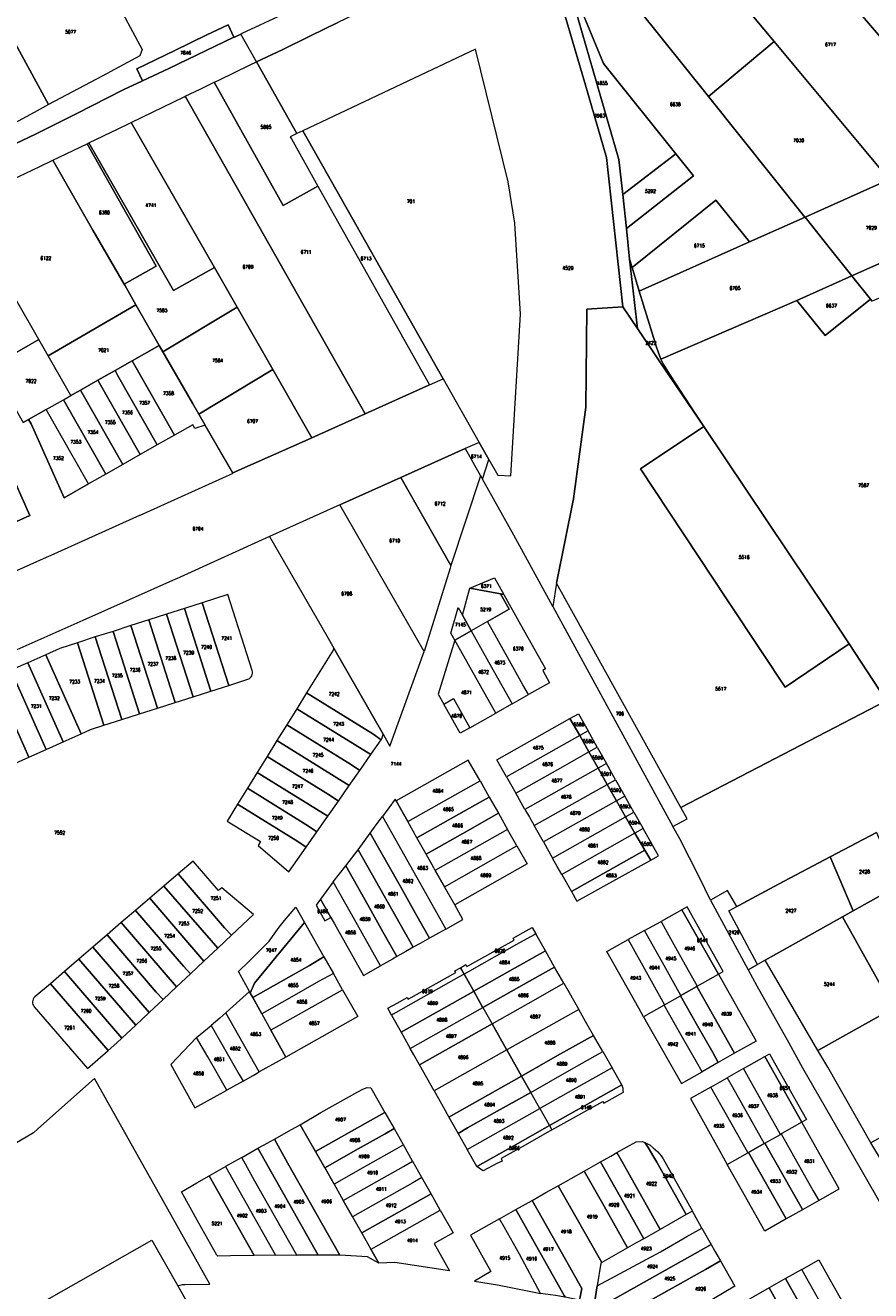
# Model space of a CAD drawing. Header units: metres. Extents: x 3 to 114181, y 112716 to 476231.
# Tile 23 of 90: x 112008 to 112252, y 475573 to 475938. Entities that reach past the tile are written whole.
import ezdxf
from ezdxf.enums import TextEntityAlignment as Align

# ---------------------------------------------------------------- set-up
doc = ezdxf.new("R2010")
doc.units = ezdxf.units.M
doc.header["$MEASUREMENT"] = 0
doc.layers.add('Kadasterperceelnummers', color=14, linetype='Continuous', lineweight=0)
doc.layers.add('Kadasterpercelen', color=14, linetype='Continuous', lineweight=13)
doc.styles.add('Style-STANDARD', font='STANDARD.shx')

msp = doc.modelspace()

# ---------------------------------------------------------------- linework, layer by layer
at = {"layer": 'Kadasterpercelen', "linetype": 'Continuous', "flags": 128}
for points in [[(112278.41, 475927.59), (112268.7, 475918.35), (112222.04, 475973.12), (112232.89, 475978.69), (112245.3, 475966.14), (112242.81, 475963.68), (112258.61, 475947.66), (112258.64, 475947.63)], [(112070.39, 475936.09), (112093.6, 475947.04), (112097.43, 475948.85), (112112.93, 475956.25), (112118.82, 475959.06), (112124.78, 475961.9), (112126.87, 475962.96), (112139.77, 475969.48), (112148.82, 475974.05), (112153.37, 475966.12), (112145, 475961.9), (112119.02, 475949.53), (112112.22, 475945.91), (112106.65, 475943.35), (112097.97, 475939.25), (112090.05, 475935.34), (112081.87, 475931.3), (112074.5, 475927.83), (112069.96, 475935.89)], [(112204.89, 475917.84), (112232.68, 475883.03), (112232.72, 475882.98), (112216.72, 475875.89), (112207, 475887.92), (112182.82, 475868.54), (112182.1, 475870.9), (112181.22, 475879.75), (112200.55, 475894.97), (112195.47, 475901.32), (112174.56, 475927.41), (112167.89, 475943.61), (112158.01, 475968.35), (112162.75, 475970.63), (112177.96, 475951.57)], [(112222.04, 475973.12), (112268.7, 475918.35), (112279.58, 475905.58), (112280.56, 475904.44), (112274.12, 475901.56), (112257.03, 475893.88), (112223.85, 475933.71), (112200, 475962.34)], [(112153.37, 475966.12), (112158.01, 475968.35), (112167.89, 475943.61), (112174.56, 475927.41), (112195.47, 475901.32), (112180.16, 475889.57), (112179.06, 475899.7), (112166.28, 475943.57), (112166.14, 475943.82)], [(112223.85, 475933.71), (112204.89, 475917.84), (112177.96, 475951.57), (112200, 475962.34)], [(112040.82, 475929.62), (112029.96, 475923.76), (112014.55, 475915.55), (112000.1, 475941.88), (112004.1, 475944.16), (112027.59, 475957.52), (112041.51, 475931.46)], [(112000, 475907.68), (111993.58, 475904.23), (111993.19, 475904.28), (111984.09, 475905.59), (111973.8, 475929.22), (111973.77, 475929.29), (111990.92, 475937.36), (111998.11, 475940.75), (112000.1, 475941.88), (112014.55, 475915.55), (112010.33, 475913.24)], [(112184.36, 475850.84), (112180.13, 475857.1), (112175.49, 475900.24), (112169.41, 475921.15), (112163.01, 475942.68), (112166.14, 475943.82), (112166.28, 475943.57), (112179.06, 475899.7), (112180.16, 475889.57), (112181.22, 475879.75), (112182.1, 475870.9)], [(112039.99, 475925.88), (112041.65, 475922.42), (112049.23, 475925.95), (112068.01, 475934.96), (112066.3, 475938.54), (112060.19, 475935.62), (112050.93, 475931.14)], [(112223.85, 475933.71), (112257.03, 475893.88), (112232.72, 475882.98), (112232.68, 475883.03), (112204.89, 475917.84)], [(112137.66, 475931.49), (112087.82, 475907.92), (112128.35, 475836.36), (112138.75, 475818.01), (112141.55, 475813.07), (112144.12, 475808.51), (112147.85, 475808.32), (112150.68, 475855.01), (112148.99, 475881.26), (112147.1, 475893.22)], [(112062.34, 475921.99), (112062.55, 475922.09), (112063.6, 475922.59), (112072.64, 475926.96), (112074.5, 475927.83), (112086.15, 475907.14), (112084.26, 475906.24), (112084.6, 475905.63), (112092.23, 475892.01), (112082.2, 475886.4), (112062.3, 475921.97)], [(112053.97, 475917.94), (112058.25, 475920.02), (112062.3, 475921.97), (112082.2, 475886.4), (112092.23, 475892.01), (112124.42, 475834.6), (112105.82, 475826.24)], [(112053.68, 475917.8), (112053.97, 475917.94), (112105.82, 475826.24), (112090.48, 475819.35), (112079.19, 475839.07), (112068.89, 475857.06), (112062.35, 475868.48), (112038.36, 475910.38)], [(112034.63, 475908.57), (112037.93, 475910.17), (112038.36, 475910.38), (112062.35, 475868.48), (112050.55, 475861.84), (112026.17, 475904.49)], [(112084.26, 475906.24), (112084.6, 475905.63), (112092.23, 475892.01), (112124.42, 475834.6), (112128.35, 475836.36), (112087.82, 475907.92), (112086.15, 475907.14)], [(112015.77, 475899.48), (112025.62, 475904.23), (112045.6, 475868.9), (112036.33, 475863.65), (112027.34, 475879.32)], [(112062.35, 475868.48), (112068.89, 475857.06), (112047.5, 475844.17), (112046.45, 475846.01), (112039.72, 475857.74), (112036.48, 475863.39), (112036.33, 475863.65), (112045.6, 475868.9), (112025.62, 475904.23), (112026.17, 475904.49), (112050.55, 475861.84)], [(112180.16, 475889.57), (112195.47, 475901.32), (112200.55, 475894.97), (112181.22, 475879.75)], [(112027.34, 475879.32), (112036.33, 475863.65), (112036.48, 475863.39), (112039.72, 475857.74), (112014.37, 475843.04), (112011.7, 475847.69), (111992.31, 475881.47), (111988.15, 475888.26), (111992.96, 475889.64), (111997.41, 475891.17), (112001.88, 475892.87), (112011.98, 475897.65), (112015.77, 475899.48)], [(112271, 475877.11), (112246.24, 475866.07), (112246.2, 475866.12), (112240.05, 475873.79), (112232.72, 475882.98), (112257.03, 475893.88)], [(111988.15, 475888.26), (111977.91, 475885.32), (111973.79, 475884.17), (111999.15, 475840.46), (112011.7, 475847.69), (111992.31, 475881.47)], [(112184.92, 475861.66), (112182.82, 475868.54), (112207, 475887.92), (112216.72, 475875.89)], [(112246.2, 475866.12), (112246.24, 475866.07), (112230.38, 475858.97), (112191.15, 475842.07), (112190.81, 475842.79), (112189.86, 475845.46), (112184.92, 475861.66), (112216.72, 475875.89), (112232.72, 475882.98), (112240.05, 475873.79)], [(112274.51, 475835.83), (112271.53, 475834.55), (112270.08, 475836.36), (112278.65, 475840.07), (112267.62, 475865.48), (112252.11, 475858.76), (112251.59, 475859.4), (112246.55, 475865.68), (112246.24, 475866.07), (112271, 475877.11), (112293.28, 475850.37), (112293.32, 475850.33), (112294.7, 475847.14), (112297.26, 475845.59), (112298.93, 475843.59), (112296.77, 475842.66), (112294.03, 475844.28), (112289.36, 475842.26), (112284.4, 475840.12), (112279.43, 475837.97)], [(112182.1, 475870.9), (112182.82, 475868.54), (112184.92, 475861.66), (112189.86, 475845.46), (112190.81, 475842.79), (112191.15, 475842.07), (112191.9, 475840.47), (112193.81, 475837.37), (112201.01, 475826.35), (112203.52, 475822.6), (112190.83, 475841.31), (112184.36, 475850.84)], [(112246.24, 475866.07), (112246.55, 475865.68), (112251.59, 475859.4), (112238.55, 475848.87), (112230.38, 475858.97)], [(112039.72, 475857.74), (112046.45, 475846.01), (112038.63, 475841.57), (112033.7, 475838.77), (112028.74, 475835.96), (112023.76, 475833.13), (112020.98, 475831.55), (112014.37, 475843.04)], [(112068.89, 475857.06), (112079.19, 475839.07), (112057.83, 475826.2), (112056.01, 475829.34), (112047.5, 475844.17)], [(112184.36, 475850.84), (112190.83, 475841.31), (112203.52, 475822.6), (112185.3, 475810.41), (112210.26, 475772.57), (112220.34, 475757.38), (112226.97, 475747.38), (112245.43, 475759.85), (112255.81, 475743.95), (112256.16, 475743.43), (112196.92, 475712.65), (112161.05, 475777.33), (112165.93, 475801.69), (112169.5, 475828.16), (112169.74, 475856.43), (112180.13, 475857.1)], [(111999.15, 475840.46), (111997.99, 475839.79), (112007.2, 475823.73), (112008.77, 475824.62), (112013.86, 475827.51), (112018.82, 475830.33), (112020.98, 475831.55), (112014.37, 475843.04), (112011.7, 475847.69)], [(112046.45, 475846.01), (112047.5, 475844.17), (112056.01, 475829.34), (112057.83, 475826.2), (112059.69, 475823), (112056.74, 475822.04), (112056.12, 475823.1), (112050.84, 475820.13), (112038.63, 475841.57)], [(112045.87, 475817.29), (112040.93, 475814.49), (112028.74, 475835.96), (112033.7, 475838.77), (112034.43, 475837.46)], [(112045.87, 475817.29), (112034.43, 475837.46), (112033.7, 475838.77), (112038.63, 475841.57), (112050.84, 475820.13)], [(112079.19, 475839.07), (112090.48, 475819.35), (112090.29, 475819.26), (112067.67, 475809.22), (112059.69, 475823), (112057.83, 475826.2)], [(112040.93, 475814.49), (112035.96, 475811.67), (112023.76, 475833.13), (112028.74, 475835.96)], [(112035.96, 475811.67), (112031, 475808.84), (112018.82, 475830.33), (112020.98, 475831.55), (112023.76, 475833.13)], [(112009.52, 475823.33), (112019.02, 475802.04), (112026.03, 475806.02), (112013.86, 475827.51), (112008.77, 475824.62)], [(112026.03, 475806.02), (112013.86, 475827.51), (112018.82, 475830.33), (112031, 475808.84)], [(112245.43, 475759.85), (112226.97, 475747.38), (112220.34, 475757.38), (112210.26, 475772.57), (112185.3, 475810.41), (112203.52, 475822.6), (112227.92, 475786.11), (112238.72, 475770.11)], [(111999.03, 475819.09), (111995.5, 475817.09), (111993.32, 475815.85), (111992.54, 475815.41), (111994.33, 475812.2), (112002.52, 475793.96), (112009.1, 475796.9), (111999.77, 475817.79)], [(112130.59, 475782.43), (112116.18, 475807.91), (112134.73, 475816.21), (112139.11, 475808.39)], [(112141.55, 475813.07), (112138.75, 475818.01), (112134.73, 475816.21), (112139.11, 475808.39), (112139.68, 475807.37)], [(112098.58, 475800.03), (112116.17, 475807.9), (112116.18, 475807.91), (112130.59, 475782.43), (112130.36, 475781.72), (112122.87, 475757.7)], [(112111.04, 475733.78), (112112.99, 475730.37), (112122.87, 475757.7), (112098.58, 475800.03), (112098.56, 475800.03), (112078.26, 475790.87), (112094.81, 475762.13), (112096.81, 475758.64)], [(112143.13, 475778.95), (112145.82, 475774.13), (112144.92, 475774.3), (112136.08, 475775.9)], [(112194.61, 475707.18), (112198.77, 475709.33), (112196.92, 475712.65), (112161.05, 475777.33), (112159.94, 475770.6)], [(112066.48, 475747.88), (112072, 475749.64), (112072.35, 475749.81), (112072.67, 475750.04), (112072.94, 475750.32), (112073.15, 475750.65), (112073.29, 475751.02), (112073.37, 475751.4), (112073.37, 475751.79), (112073.3, 475752.18), (112066.28, 475774.09), (112058.87, 475771.7)], [(112136.42, 475763.63), (112133.91, 475768.11), (112136.08, 475775.9), (112144.92, 475774.3), (112147.36, 475769.84), (112141.28, 475766.39), (112141.14, 475766.31)], [(112147.36, 475769.84), (112144.92, 475774.3), (112145.82, 475774.13), (112145.97, 475773.88), (112150.69, 475765.42), (112157.88, 475752.63), (112157.06, 475752.14), (112158.98, 475748.64), (112152.98, 475745.22), (112151.36, 475748.05), (112147.03, 475755.81), (112141.14, 475766.31), (112141.28, 475766.39)], [(112061.34, 475746.23), (112053.73, 475770.06), (112048.59, 475768.42), (112056.19, 475744.59)], [(112066.48, 475747.88), (112058.87, 475771.7), (112053.73, 475770.06), (112061.34, 475746.23)], [(112131.71, 475760.95), (112130.6, 475762.93), (112132.37, 475769.25), (112132.67, 475770.32), (112133.91, 475768.11), (112136.42, 475763.63), (112131.87, 475761.04)], [(112033.15, 475763.47), (112040.77, 475739.66), (112045.93, 475741.3), (112038.3, 475765.13)], [(112038.3, 475765.13), (112045.93, 475741.3), (112051.06, 475742.95), (112043.44, 475766.78)], [(112043.44, 475766.78), (112051.06, 475742.95), (112056.19, 475744.59), (112048.59, 475768.42)], [(112136.42, 475763.63), (112142.3, 475753.15), (112148.27, 475742.54), (112152.98, 475745.22), (112151.36, 475748.05), (112147.03, 475755.81), (112141.14, 475766.31)], [(112030.48, 475736.37), (112035.62, 475738.01), (112028.01, 475761.84), (112022.86, 475760.19)], [(112028.01, 475761.84), (112035.62, 475738.01), (112040.77, 475739.66), (112033.15, 475763.47)], [(112131.71, 475760.95), (112131.87, 475761.04), (112136.42, 475763.63), (112142.3, 475753.15), (112148.27, 475742.54), (112146.06, 475741.28), (112143.54, 475739.88)], [(112013.7, 475756.73), (112023.9, 475733.9), (112026.64, 475735.13), (112030.48, 475736.37), (112022.86, 475760.19), (112017.73, 475758.53)], [(112088.93, 475745.71), (112108.07, 475733.86), (112110.46, 475732.16), (112110.62, 475732.4), (112111.04, 475733.78), (112096.81, 475758.64), (112096.57, 475758.05)], [(112143.54, 475739.88), (112131.71, 475760.95), (112126.95, 475745.37), (112128.52, 475742.48), (112131.29, 475744.04), (112135.99, 475735.66)], [(112013.8, 475729.4), (112018.73, 475731.6), (112008.51, 475754.42), (112003.6, 475752.23)], [(112013.7, 475756.73), (112008.51, 475754.42), (112018.73, 475731.6), (112023.9, 475733.9)], [(112008.86, 475727.18), (112013.8, 475729.4), (112003.6, 475752.23), (111998.67, 475750.02)], [(112003.95, 475724.98), (112008.86, 475727.18), (111998.67, 475750.02), (111993.73, 475747.81)], [(112110.46, 475732.16), (112108.07, 475733.86), (112088.93, 475745.71), (112086.1, 475741.12), (112107.45, 475727.88)], [(112133.22, 475734.11), (112131.61, 475736.96), (112128.52, 475742.48), (112131.29, 475744.04), (112135.99, 475735.66)], [(112107.45, 475727.88), (112086.1, 475741.12), (112083.25, 475736.52), (112101.87, 475724.98), (112104.27, 475723.32)], [(112164.89, 475738.28), (112167.36, 475739.67), (112170.14, 475734.74), (112167.72, 475733.37)], [(112101.28, 475718.99), (112104.27, 475723.32), (112101.87, 475724.98), (112083.25, 475736.52), (112080.41, 475731.93)], [(112164.89, 475738.28), (112167.72, 475733.37), (112146.64, 475721.46), (112143.86, 475726.38)], [(112167.72, 475733.37), (112146.64, 475721.46), (112149.3, 475716.77), (112161.4, 475723.62), (112170.37, 475728.67)], [(112170.37, 475728.67), (112172.79, 475730.04), (112170.14, 475734.74), (112167.72, 475733.37)], [(112101.28, 475718.99), (112080.41, 475731.93), (112077.57, 475727.33), (112095.71, 475716.11), (112098.11, 475714.46)], [(112173.02, 475723.97), (112164.06, 475718.91), (112151.95, 475712.08), (112149.3, 475716.77), (112161.4, 475723.62), (112170.37, 475728.67)], [(112173.02, 475723.97), (112170.37, 475728.67), (112172.79, 475730.04), (112175.44, 475725.34)], [(112095.09, 475710.15), (112098.11, 475714.46), (112095.71, 475716.11), (112077.57, 475727.33), (112074.74, 475722.76)], [(112114.75, 475714.52), (112118.11, 475708.56), (112128.69, 475714.55), (112136.39, 475718.89), (112138.98, 475720.36), (112135.59, 475726.31)], [(112175.67, 475719.28), (112178.08, 475720.64), (112175.44, 475725.34), (112173.02, 475723.97)], [(112095.09, 475710.15), (112074.74, 475722.76), (112071.89, 475718.17), (112089.49, 475707.23), (112091.9, 475705.58)], [(112173.02, 475723.97), (112164.06, 475718.91), (112151.95, 475712.08), (112153.23, 475709.81), (112154.61, 475707.38), (112175.67, 475719.28)], [(112088.8, 475701.13), (112091.9, 475705.58), (112089.49, 475707.23), (112071.89, 475718.17), (112069.04, 475713.57), (112086.44, 475702.8)], [(112138.98, 475720.36), (112141.64, 475715.65), (112139.05, 475714.18), (112131.35, 475709.84), (112120.76, 475703.86), (112118.11, 475708.56), (112128.69, 475714.55), (112136.39, 475718.89)], [(112175.67, 475719.28), (112178.32, 475714.58), (112157.27, 475702.68), (112154.61, 475707.38)], [(112178.32, 475714.58), (112175.67, 475719.28), (112178.08, 475720.64), (112180.73, 475715.94)], [(112128.71, 475689.75), (112126.06, 475694.45), (112125.63, 475695.22), (112123.41, 475699.16), (112120.76, 475703.86), (112118.11, 475708.56), (112114.75, 475714.52), (112114.46, 475715.04), (112110.83, 475710.03), (112120.74, 475692.46), (112125.08, 475684.73), (112129.12, 475677.55), (112134.03, 475680.32), (112131.67, 475684.51)], [(112123.41, 475699.16), (112120.76, 475703.86), (112131.35, 475709.84), (112139.05, 475714.18), (112141.64, 475715.65), (112144.3, 475710.96), (112134, 475705.15)], [(112180.97, 475709.89), (112178.32, 475714.58), (112157.27, 475702.68), (112159.91, 475698)], [(112180.97, 475709.89), (112183.37, 475711.25), (112180.73, 475715.94), (112178.32, 475714.58)], [(112069.04, 475713.57), (112066.05, 475708.71), (112075.67, 475702.82), (112074.95, 475701.66), (112083.86, 475694.04), (112088.8, 475701.13), (112086.44, 475702.8)], [(112126.06, 475694.45), (112125.63, 475695.22), (112123.41, 475699.16), (112134, 475705.15), (112144.3, 475710.96), (112146.95, 475706.26), (112126.15, 475694.5)], [(112183.37, 475711.25), (112186.02, 475706.55), (112183.62, 475705.19), (112180.97, 475709.89)], [(112129.12, 475677.55), (112127, 475676.34), (112124.4, 475674.9), (112120.35, 475682.07), (112116.02, 475689.8), (112107.33, 475705.22), (112109.04, 475707.58), (112110.83, 475710.03), (112120.74, 475692.46), (112125.08, 475684.73)], [(112159.91, 475698), (112180.97, 475709.89), (112183.62, 475705.19), (112162.57, 475693.3), (112161.27, 475695.61)], [(112119.71, 475672.27), (112103.84, 475700.44), (112107.33, 475705.22), (112116.02, 475689.8), (112120.35, 475682.07), (112124.4, 475674.9), (112121.73, 475673.41)], [(112126.06, 475694.45), (112128.71, 475689.75), (112147.02, 475700.09), (112149.61, 475701.56), (112146.95, 475706.26), (112126.15, 475694.5)], [(112162.57, 475693.3), (112165.34, 475688.37), (112186.51, 475700.34), (112183.62, 475705.19)], [(112190.45, 475698.68), (112186.02, 475706.55), (112183.62, 475705.19), (112186.51, 475700.34), (112188.21, 475697.44)], [(112253.31, 475705.4), (112259.89, 475690.2), (112246.62, 475682.76), (112239.96, 475698.37)], [(112100.27, 475695.81), (112103.84, 475700.44), (112119.71, 475672.27), (112117.61, 475671.08), (112115.02, 475669.61), (112110.97, 475676.78), (112106.63, 475684.51)], [(112131.67, 475684.51), (112128.71, 475689.75), (112147.02, 475700.09), (112149.61, 475701.56), (112152.57, 475696.32)], [(112166.88, 475685.63), (112176.44, 475690.92), (112188.21, 475697.44), (112186.51, 475700.34), (112165.34, 475688.37)], [(112051.88, 475693.47), (112065.29, 475677.89), (112067.3, 475675.74), (112073.66, 475681.72), (112064.55, 475689.47), (112063.53, 475688.63), (112056.19, 475697.18)], [(112100.27, 475695.81), (112106.63, 475684.51), (112110.97, 475676.78), (112115.02, 475669.61), (112113.7, 475668.86), (112110.29, 475666.95), (112101.9, 475681.84), (112096.65, 475691.13)], [(112246.62, 475682.76), (112243.54, 475681.03), (112221.24, 475668.53), (112219.03, 475667.29), (112210.73, 475682.79), (112213.03, 475684.03), (112213.66, 475684.37), (112225.04, 475690.51), (112239.96, 475698.37)], [(112063.36, 475672.04), (112067.3, 475675.74), (112065.29, 475677.89), (112051.88, 475693.47), (112047.79, 475689.95), (112061.38, 475674.2)], [(112290.32, 475650.43), (112267.68, 475638.22), (112258.28, 475654.66), (112243.54, 475681.03), (112246.62, 475682.76), (112259.89, 475690.2), (112265.98, 475693.61)], [(112059.32, 475668.23), (112063.36, 475672.04), (112061.38, 475674.2), (112047.79, 475689.95), (112043.7, 475686.43)], [(112092.98, 475686.2), (112095.96, 475680.91), (112096.99, 475679.07), (112105.35, 475664.17), (112110.29, 475666.95), (112101.9, 475681.84), (112096.65, 475691.13)], [(112216.28, 475665.74), (112219.03, 475667.29), (112210.73, 475682.79), (112213.03, 475684.03), (112210.37, 475688.68), (112205.5, 475685.89)], [(112059.32, 475668.23), (112043.7, 475686.43), (112039.61, 475682.91), (112053.47, 475666.78), (112055.46, 475664.62)], [(112092.98, 475686.2), (112091.67, 475684.44), (112094.2, 475679.92), (112095.96, 475680.91)], [(112055.46, 475664.62), (112053.47, 475666.78), (112039.61, 475682.91), (112035.51, 475679.38), (112051.45, 475660.84)], [(112080.17, 475669.54), (112073.89, 475661.89), (112072.72, 475659.05), (112072.44, 475659.55), (112069.28, 475665.29), (112072.26, 475668.16), (112075.21, 475671.07), (112078.12, 475674.01), (112079.58, 475676.05), (112081.08, 475678.06), (112082.62, 475680.03), (112084.21, 475681.97), (112085.84, 475683.87), (112088.32, 475679.46)], [(112197.19, 475683.11), (112191.24, 475679.72), (112192.51, 475677.37), (112196.81, 475669.64), (112201.63, 475661.01), (112207.74, 475664.48)], [(112197.19, 475683.11), (112207.74, 475664.48), (112209.15, 475665.27), (112198.7, 475683.97)], [(112243.54, 475681.03), (112258.28, 475654.66), (112236.45, 475642.51), (112221.24, 475668.53)], [(112047.6, 475657.23), (112051.45, 475660.84), (112035.51, 475679.38), (112031.4, 475675.86), (112045.59, 475659.36)], [(112080.17, 475669.54), (112088.32, 475679.46), (112093.9, 475669.52), (112089.76, 475667.04), (112073.41, 475657.8), (112072.72, 475659.05), (112073.89, 475661.89)], [(112133.33, 475666.39), (112134.89, 475667.26), (112135.18, 475666.74), (112148.79, 475674.36), (112148.5, 475674.88), (112151.42, 475676.52), (112154.06, 475677.99), (112155.08, 475676.18), (112154.56, 475675.89), (112149.53, 475673.05), (112135.95, 475665.39), (112134.39, 475664.51), (112133.62, 475665.87)], [(112186.46, 475677.11), (112191.24, 475679.72), (112192.51, 475677.37), (112196.81, 475669.64), (112201.63, 475661.01), (112201.52, 475660.95), (112196.91, 475658.33), (112192.08, 475667)], [(112043.57, 475653.45), (112047.6, 475657.23), (112045.59, 475659.36), (112031.4, 475675.86), (112027.33, 475672.35)], [(112134.39, 475664.51), (112137.16, 475659.58), (112147.53, 475665.45), (112157.85, 475671.27), (112155.08, 475676.18), (112154.56, 475675.89), (112149.53, 475673.05), (112135.95, 475665.39)], [(112186.15, 475652.23), (112184.74, 475654.74), (112175.57, 475671.03), (112181.75, 475674.48), (112187.37, 475664.37), (112192.22, 475655.67), (112192.12, 475655.61)], [(112181.75, 475674.48), (112187.37, 475664.37), (112192.22, 475655.67), (112196.81, 475658.27), (112196.91, 475658.33), (112192.08, 475667), (112186.46, 475677.11)], [(112039.73, 475649.84), (112043.57, 475653.45), (112027.33, 475672.35), (112023.23, 475668.82), (112037.76, 475651.97)], [(112137.16, 475659.58), (112139.73, 475655.03), (112139.81, 475654.88), (112150.19, 475660.74), (112157.87, 475665.09), (112160.5, 475666.57), (112157.85, 475671.27), (112147.53, 475665.45)], [(112023.23, 475668.82), (112019.14, 475665.3), (112035.69, 475646.04), (112039.73, 475649.84), (112037.76, 475651.97)], [(112093.9, 475669.52), (112096.67, 475664.73), (112092.41, 475662.35), (112084.71, 475657.98), (112076.02, 475653.07), (112073.44, 475657.75), (112073.41, 475657.8), (112089.76, 475667.04)], [(112139.81, 475654.88), (112142.46, 475650.18), (112152.83, 475656.05), (112163.15, 475661.87), (112160.5, 475666.57), (112157.87, 475665.09), (112150.19, 475660.74)], [(112015.05, 475661.77), (112031.67, 475642.46), (112034.23, 475644.68), (112035.69, 475646.04), (112019.14, 475665.3)], [(112096.67, 475664.73), (112092.41, 475662.35), (112084.71, 475657.98), (112076.02, 475653.07), (112078.63, 475648.35), (112078.75, 475648.42), (112099.29, 475660.04)], [(112134.39, 475664.51), (112132.8, 475663.61), (112119.04, 475655.86), (112113.97, 475653.01), (112113.45, 475652.71), (112112.35, 475654.66), (112115.07, 475656.18), (112117.95, 475657.79), (112118.24, 475657.26), (112132.03, 475664.98), (112131.74, 475665.5), (112133.33, 475666.39), (112133.62, 475665.87)], [(112113.45, 475652.71), (112116.21, 475647.79), (112137.07, 475659.53), (112137.16, 475659.58), (112134.39, 475664.51), (112132.8, 475663.61), (112119.04, 475655.86), (112113.97, 475653.01)], [(112201.63, 475661.01), (112207.74, 475664.48), (112218.63, 475645.22), (112212.4, 475641.68), (112206.44, 475652.25), (112201.52, 475660.95)], [(112010.57, 475657.93), (112010.3, 475657.65), (112010.1, 475657.32), (112009.96, 475656.95), (112009.89, 475656.56), (112009.91, 475656.17), (112010, 475655.79), (112010.16, 475655.43), (112010.4, 475655.11), (112025.74, 475637.3), (112031.67, 475642.46), (112015.05, 475661.77)], [(112072.44, 475659.55), (112072.72, 475659.05), (112073.41, 475657.8), (112073.44, 475657.75), (112076.02, 475653.07), (112078.63, 475648.35), (112082.93, 475640.58), (112075.31, 475636.29), (112065.63, 475653.32), (112066.85, 475654.41)], [(112082.93, 475640.58), (112078.63, 475648.35), (112078.75, 475648.42), (112099.29, 475660.04), (112103.72, 475652.27)], [(112116.21, 475647.79), (112118.86, 475643.06), (112139.81, 475654.88), (112139.73, 475655.03), (112137.16, 475659.58), (112137.07, 475659.53)], [(112163.15, 475661.87), (112167.44, 475654.34), (112160.22, 475650.27), (112154.74, 475647.17), (112146.7, 475642.65), (112146.65, 475642.73), (112142.46, 475650.18), (112152.83, 475656.05)], [(112207.71, 475639.03), (112206.1, 475641.9), (112201.73, 475649.59), (112196.81, 475658.27), (112196.91, 475658.33), (112201.52, 475660.95), (112206.44, 475652.25), (112212.4, 475641.68)], [(112186.15, 475652.23), (112187.79, 475649.32), (112197.06, 475632.98), (112203.02, 475636.36), (112201.4, 475639.24), (112197.03, 475646.93), (112192.12, 475655.61)], [(112203.02, 475636.36), (112201.4, 475639.24), (112197.03, 475646.93), (112192.12, 475655.61), (112192.22, 475655.67), (112196.81, 475658.27), (112201.73, 475649.59), (112206.1, 475641.9), (112207.71, 475639.03)], [(112070.62, 475633.66), (112073.55, 475635.3), (112075.31, 475636.29), (112065.63, 475653.32), (112063.9, 475651.77), (112061.45, 475649.71), (112069.52, 475635.6)], [(112118.86, 475643.06), (112139.81, 475654.88), (112142.46, 475650.18), (112121.5, 475638.36), (112119.91, 475641.19)], [(112150.96, 475635.1), (112161.32, 475640.99), (112171.72, 475646.84), (112169.43, 475650.83), (112167.44, 475654.34), (112160.22, 475650.27), (112154.74, 475647.17), (112146.7, 475642.65)], [(112251.73, 475615.84), (112239.28, 475637.66), (112236.45, 475642.51), (112258.28, 475654.66), (112267.68, 475638.22), (112272.33, 475630.09), (112273.61, 475627.86)], [(112057.24, 475646.26), (112061.45, 475649.71), (112069.52, 475635.6), (112070.62, 475633.66), (112065.9, 475631.03), (112060.42, 475640.63)], [(112121.5, 475638.36), (112142.46, 475650.18), (112146.65, 475642.73), (112146.7, 475642.65), (112133.04, 475634.96), (112125.74, 475630.83)], [(112057.24, 475646.26), (112049.78, 475638.43), (112056.74, 475625.9), (112065.9, 475631.03), (112060.42, 475640.63)], [(112153.6, 475630.4), (112163.97, 475636.29), (112174.4, 475642.15), (112171.72, 475646.84), (112161.32, 475640.99), (112150.96, 475635.1)], [(112129.99, 475623.27), (112150.96, 475635.1), (112146.7, 475642.65), (112133.04, 475634.96), (112125.74, 475630.83), (112127.82, 475627.12)], [(112153.6, 475630.4), (112163.97, 475636.29), (112174.4, 475642.15), (112177.08, 475637.46), (112166.63, 475631.57), (112156.26, 475625.7)], [(112231.79, 475621.76), (112221.14, 475640.76), (112222.43, 475641.48), (112223.91, 475638.88), (112233.14, 475622.52)], [(112159.02, 475620.79), (112179.88, 475632.56), (112177.08, 475637.46), (112166.63, 475631.57), (112156.26, 475625.7)], [(112210.25, 475634.59), (112211.68, 475632.07), (112220.95, 475615.62), (112221.12, 475615.72), (112225.65, 475618.28), (112216.37, 475634.71), (112214.95, 475637.25)], [(112221.14, 475640.76), (112231.79, 475621.76), (112226.03, 475618.5), (112225.82, 475618.38), (112225.65, 475618.28), (112216.37, 475634.71), (112214.95, 475637.25)], [(112129.99, 475623.27), (112132.63, 475618.57), (112135.39, 475620.12), (112143.08, 475624.48), (112153.6, 475630.4), (112150.96, 475635.1)], [(112205.55, 475631.93), (112210.25, 475634.59), (112211.68, 475632.07), (112220.95, 475615.62), (112216.42, 475613.06), (112216.25, 475612.97), (112216.19, 475613.08)], [(112087.08, 475621.06), (112093.02, 475624.56), (112103.76, 475630.57), (112105.18, 475631.32), (112106.42, 475631.79), (112107.49, 475631.71), (112111.55, 475624.62), (112108.91, 475623.12), (112101.2, 475618.77), (112091.53, 475613.28)], [(112132.63, 475618.57), (112135.27, 475613.88), (112156.26, 475625.7), (112153.6, 475630.4), (112143.08, 475624.48), (112135.39, 475620.12)], [(112167.5, 475623.9), (112174.38, 475627.78), (112174.68, 475627.26), (112180.32, 475630.43), (112180.31, 475630.98), (112180.23, 475631.52), (112180.09, 475632.05), (112179.88, 475632.56), (112159.02, 475620.79), (112159.72, 475619.55)], [(112205.55, 475631.93), (112199.65, 475628.59), (112208.13, 475613.47), (112210.3, 475609.6), (112216.25, 475612.97), (112216.19, 475613.08)], [(112111.55, 475624.62), (112114.23, 475619.94), (112111.57, 475618.43), (112103.86, 475614.09), (112094.19, 475608.6), (112091.53, 475613.28), (112101.2, 475618.77), (112108.91, 475623.12)], [(112135.27, 475613.88), (112156.26, 475625.7), (112159.02, 475620.79), (112148.5, 475614.87), (112138.26, 475609.09), (112138.04, 475608.97)], [(112109.79, 475581.11), (112106.52, 475582.92), (112098.56, 475583.39), (112083.48, 475610.1), (112079.65, 475616.9), (112084.64, 475619.68), (112087.08, 475621.06), (112091.53, 475613.28), (112094.19, 475608.6), (112094.27, 475608.47), (112096.87, 475603.88), (112099.54, 475599.17), (112102.2, 475594.49), (112104.86, 475589.79), (112107.52, 475585.1)], [(112114.23, 475619.94), (112116.83, 475615.31), (112116.87, 475615.23), (112114.24, 475613.73), (112106.54, 475609.37), (112096.87, 475603.88), (112094.27, 475608.47), (112094.19, 475608.6), (112103.86, 475614.09), (112111.57, 475618.43)], [(112159.02, 475620.79), (112159.72, 475619.55), (112151.97, 475615.16), (112145.08, 475611.28), (112145.34, 475610.52), (112143.85, 475609.82), (112139.93, 475607.77), (112139.38, 475608.08), (112138.04, 475608.97), (112138.26, 475609.09), (112148.5, 475614.87)], [(112242.55, 475602.55), (112231.79, 475621.76), (112226.03, 475618.5), (112225.82, 475618.38), (112230.77, 475609.65), (112235.11, 475601.94), (112236.67, 475599.2)], [(112074.92, 475614.26), (112076.48, 475615.13), (112079.65, 475616.9), (112083.48, 475610.1), (112098.56, 475583.39), (112092.33, 475583.42)], [(112178.45, 475612.99), (112183.99, 475616.08), (112185.84, 475616.2), (112186.51, 475615.97), (112187.52, 475614.51), (112189.12, 475611.72), (112189.98, 475610.21), (112193.07, 475604.72), (112198.47, 475595.11), (112195.9, 475593.66), (112190.93, 475590.84), (112179.84, 475610.51)], [(112186.51, 475615.97), (112188.07, 475615.15), (112188.95, 475614.39), (112190.26, 475613.19), (112191.2, 475612.12), (112191.77, 475611.19), (112194.85, 475605.72), (112200.22, 475596.12), (112198.47, 475595.11), (112193.07, 475604.72), (112189.98, 475610.21), (112189.12, 475611.72), (112187.52, 475614.51)], [(112227.27, 475593.85), (112227.14, 475594.08), (112216.42, 475613.06), (112220.95, 475615.62), (112221.12, 475615.72), (112231.86, 475596.73), (112231.98, 475596.53)], [(112231.98, 475596.53), (112231.86, 475596.73), (112221.12, 475615.72), (112225.65, 475618.28), (112225.82, 475618.38), (112230.77, 475609.65), (112235.11, 475601.94), (112236.67, 475599.2)], [(112070.23, 475611.61), (112074.92, 475614.26), (112092.33, 475583.42), (112086.14, 475583.45), (112074.07, 475604.79)], [(112119.52, 475610.52), (112119.49, 475610.57), (112116.87, 475615.23), (112114.24, 475613.73), (112106.54, 475609.37), (112096.87, 475603.88), (112099.54, 475599.17), (112109.21, 475604.66), (112116.9, 475609.04)], [(112178.45, 475612.99), (112179.84, 475610.51), (112190.93, 475590.84), (112188.22, 475589.3), (112186.21, 475588.16), (112179.46, 475600.15), (112173.71, 475610.33), (112176.69, 475612)], [(112210.3, 475609.6), (112216.25, 475612.97), (112216.42, 475613.06), (112227.14, 475594.08), (112227.27, 475593.85), (112221.1, 475590.33), (112214.31, 475602.43)], [(112060.85, 475606.3), (112065.53, 475608.95), (112079.96, 475583.39), (112073.8, 475583.3)], [(112065.53, 475608.95), (112079.96, 475583.39), (112084.57, 475583.46), (112086.14, 475583.45), (112074.07, 475604.79), (112070.23, 475611.61), (112068.19, 475610.46)], [(112119.52, 475610.52), (112122.09, 475605.95), (112122.17, 475605.81), (112119.57, 475604.33), (112111.87, 475599.98), (112102.2, 475594.49), (112099.54, 475599.17), (112109.21, 475604.66), (112116.9, 475609.04)], [(112173.71, 475610.33), (112179.46, 475600.15), (112186.21, 475588.16), (112184.24, 475587.03), (112181.55, 475585.5), (112174.78, 475597.52), (112169.03, 475607.69)], [(112060.85, 475606.3), (112073.8, 475583.3), (112067.02, 475583.2), (112063.38, 475583.15), (112063.02, 475583.42), (112057.88, 475592.62), (112052.83, 475601.7), (112057.3, 475604.29)], [(112122.17, 475605.81), (112119.57, 475604.33), (112111.87, 475599.98), (112102.2, 475594.49), (112104.86, 475589.79), (112104.93, 475589.83), (112124.84, 475601.12)], [(112169.03, 475607.69), (112174.78, 475597.52), (112181.55, 475585.5), (112174.07, 475581.24), (112161.51, 475603.45)], [(112127.51, 475596.43), (112124.84, 475601.12), (112104.93, 475589.83), (112104.86, 475589.79), (112107.52, 475585.1), (112107.61, 475585.15)], [(112167.71, 475570.43), (112168.37, 475573.75), (112159.75, 475589), (112153.99, 475599.21), (112157.96, 475601.45), (112161.51, 475603.45), (112174.07, 475581.24), (112173.86, 475581.12), (112172.79, 475574.52), (112171.99, 475569.6), (112171.55, 475569.69)], [(112163.55, 475571.24), (112163.24, 475571.78), (112149.27, 475596.55), (112153.99, 475599.21), (112159.75, 475589), (112168.37, 475573.75), (112167.71, 475570.43)], [(112130.13, 475578.9), (112114.42, 475581.24), (112109.79, 475581.11), (112107.52, 475585.1), (112107.61, 475585.15), (112127.51, 475596.43), (112131.26, 475589.87), (112125.75, 475586.77)], [(112144.57, 475593.89), (112136.24, 475589.19), (112142.11, 475578.72), (112137.34, 475575.93), (112144.06, 475574.8), (112154.55, 475572.73), (112156.39, 475572.36), (112150.33, 475583.68), (112145.99, 475591.39)], [(112149.27, 475596.55), (112163.24, 475571.78), (112163.55, 475571.24), (112160.75, 475571.78), (112156.39, 475572.36), (112150.33, 475583.68), (112145.99, 475591.39), (112144.57, 475593.89)], [(112200.22, 475596.12), (112198.47, 475595.11), (112195.9, 475593.66), (112190.93, 475590.84), (112188.22, 475589.3), (112186.21, 475588.16), (112184.24, 475587.03), (112181.55, 475585.5), (112174.07, 475581.24), (112173.86, 475581.12), (112172.79, 475574.52), (112190.99, 475584.37), (112198.67, 475588.75), (112202.98, 475591.17)], [(112171.99, 475569.6), (112172.79, 475574.52), (112190.99, 475584.37), (112198.67, 475588.75), (112202.98, 475591.17), (112205.65, 475586.46), (112174.7, 475569.07), (112173.53, 475569.3)], [(112056.15, 475566.89), (112017.36, 475545.07), (112011.05, 475556.14), (112008.43, 475560.73), (112005.6, 475565.7), (112044.31, 475587.69), (112051.79, 475574.56)], [(112208.32, 475581.75), (112203.99, 475579.31), (112186.28, 475569.31), (112185.81, 475566.83), (112182.92, 475567.41), (112174.7, 475569.07), (112205.65, 475586.46), (112206.71, 475584.59)], [(112185.81, 475566.83), (112186.28, 475569.31), (112203.99, 475579.31), (112208.32, 475581.75), (112212.46, 475574.42), (112206.3, 475570.8), (112203.94, 475569.43), (112201.37, 475568.27), (112198.9, 475567.57), (112198.04, 475567.38), (112191.42, 475565.66), (112189.92, 475566)], [(112227.09, 475576.62), (112228.54, 475574.04), (112232.89, 475566.34), (112238.4, 475556.5), (112243.13, 475559.09), (112237.6, 475568.97), (112233.25, 475576.68), (112231.78, 475579.29)], [(112248.07, 475561.81), (112243.13, 475559.09), (112237.6, 475568.97), (112233.25, 475576.68), (112231.78, 475579.29), (112236.7, 475582.09), (112238.19, 475579.46), (112242.51, 475571.72)], [(112222.4, 475573.96), (112223.82, 475571.4), (112228.18, 475563.69), (112233.66, 475553.89), (112238.4, 475556.5), (112232.89, 475566.34), (112228.54, 475574.04), (112227.09, 475576.62)], [(112213.34, 475568.81), (112215.24, 475565.53), (112211.44, 475563.41), (112232.91, 475553.48), (112233.66, 475553.89), (112228.18, 475563.69), (112223.82, 475571.4), (112222.4, 475573.96)]]:
    msp.add_lwpolyline(points, close=True, dxfattribs=at)
for points in [[(112027.59, 475957.52), (112041.51, 475931.46), (112040.82, 475929.62), (112029.96, 475923.76), (112014.55, 475915.55), (112010.33, 475913.24), (112000, 475907.68)], [(111995.32, 475899.66), (112010.72, 475907.01), (112022.45, 475912.88), (112036.27, 475919.91), (112041.4, 475922.3), (112041.65, 475922.42), (112039.99, 475925.88), (112050.93, 475931.14), (112060.19, 475935.62), (112066.3, 475938.54), (112068.01, 475934.96), (112068.13, 475935.01), (112069.96, 475935.89), (112070.39, 475936.09), (112093.6, 475947.04)], [(112163.01, 475942.68), (112169.41, 475921.15), (112175.49, 475900.24), (112180.13, 475857.1), (112169.74, 475856.43), (112169.5, 475828.16), (112165.93, 475801.69), (112161.05, 475777.33), (112159.94, 475770.6), (112148.72, 475791.26), (112139.68, 475807.37), (112141.55, 475813.07), (112144.12, 475808.51), (112147.85, 475808.32), (112150.68, 475855.01), (112148.99, 475881.26), (112147.1, 475893.22), (112137.66, 475931.49), (112087.82, 475907.92), (112086.15, 475907.14), (112074.5, 475927.83), (112081.87, 475931.3), (112090.05, 475935.34), (112097.97, 475939.25)], [(112001.88, 475892.87), (112011.98, 475897.65), (112015.77, 475899.48), (112025.62, 475904.23), (112026.17, 475904.49), (112034.63, 475908.57), (112037.93, 475910.17), (112038.36, 475910.38), (112053.68, 475917.8), (112053.97, 475917.94), (112058.25, 475920.02), (112062.3, 475921.97), (112062.34, 475921.99), (112062.55, 475922.09), (112063.6, 475922.59), (112072.64, 475926.96), (112074.5, 475927.83), (112069.96, 475935.89), (112068.13, 475935.01), (112068.01, 475934.96), (112049.23, 475925.95), (112041.65, 475922.42), (112041.4, 475922.3), (112036.27, 475919.91), (112022.45, 475912.88), (112010.72, 475907.01), (111995.32, 475899.66)], [(112255.81, 475743.95), (112245.43, 475759.85), (112238.72, 475770.11), (112227.92, 475786.11), (112203.52, 475822.6), (112201.01, 475826.35), (112193.81, 475837.37), (112191.9, 475840.47), (112191.15, 475842.07), (112230.38, 475858.97), (112238.55, 475848.87), (112251.59, 475859.4), (112252.11, 475858.76)], [(111994.99, 475776.46), (112013.92, 475784.9), (112015.24, 475785.49), (112040.83, 475797), (112040.92, 475797.04), (112067.75, 475809.09), (112067.67, 475809.22), (112090.29, 475819.26), (112090.48, 475819.35), (112105.82, 475826.24), (112124.42, 475834.6), (112128.35, 475836.36), (112138.75, 475818.01), (112134.73, 475816.21), (112116.18, 475807.91), (112116.17, 475807.9), (112098.58, 475800.03), (112098.56, 475800.03), (112078.26, 475790.87), (112051.41, 475778.63), (112051.1, 475778.49), (112024.4, 475766.59), (112005.41, 475758.13)], [(111994.99, 475776.46), (112013.92, 475784.9), (112015.24, 475785.49), (112040.83, 475797), (112040.92, 475797.04), (112067.75, 475809.09), (112067.67, 475809.22), (112059.69, 475823), (112056.74, 475822.04), (112056.12, 475823.1), (112050.84, 475820.13), (112045.87, 475817.29), (112040.93, 475814.49), (112035.96, 475811.67), (112031, 475808.84), (112026.03, 475806.02), (112019.02, 475802.04), (112009.52, 475823.33), (112008.77, 475824.62), (112007.2, 475823.73)], [(111999.77, 475817.79), (112009.1, 475796.9), (112002.52, 475793.96)], [(112253.31, 475705.4), (112239.96, 475698.37), (112225.04, 475690.51), (112213.66, 475684.37), (112213.03, 475684.03), (112210.37, 475688.68), (112205.5, 475685.89), (112202.15, 475692.57), (112196.62, 475703.58), (112194.61, 475707.18), (112198.77, 475709.33), (112196.92, 475712.65), (112256.16, 475743.43)], [(112283.28, 475562.57), (112274.95, 475576.93), (112267.8, 475589.24), (112260.4, 475601.49), (112251.73, 475615.84), (112239.28, 475637.66), (112236.45, 475642.51), (112221.24, 475668.53), (112219.03, 475667.29), (112216.28, 475665.74), (112218.82, 475661.18), (112228.04, 475644.66), (112232.03, 475637.51), (112241.77, 475620.41), (112254.18, 475598.81), (112267.61, 475575.74), (112281.93, 475550.16)], [(112005.6, 475565.7), (112044.31, 475587.69), (112051.79, 475574.56), (112053.17, 475574.98), (112053.82, 475574.98), (112061.07, 475575.01), (112046.21, 475601.49), (112027.75, 475634.4), (112011.42, 475619.83), (112010.17, 475618.72), (111980.19, 475601.15)]]:
    msp.add_lwpolyline(points, dxfattribs=at)

# ---------------------------------------------------------------- texts
at = {"layer": 'Kadasterperceelnummers', "linetype": 'Continuous', "lineweight": 0, "style": 'Style-STANDARD'}
for s, p in [('5077', (112020.88, 475936.54)), ('6717', (112240.07, 475932.85)), ('7846', (112054.08, 475930.48)), ('1855', (112174.22, 475921.7)), ('6638', (112195.29, 475915.61)), ('1963', (112173.47, 475912.31)), ('5805', (112077.24, 475909.07)), ('7030', (112230.91, 475905.18)), ('5292', (112188.14, 475890.53)), ('4741', (112044.06, 475886.46)), ('701', (112119.05, 475887.61)), ('6380', (112030.63, 475884.37)), ('7029', (112251.84, 475879.97)), ('6715', (112202.23, 475874.79)), ('6122', (112013.72, 475871.2)), ('6711', (112088.81, 475872.98)), ('6713', (112106.09, 475871.1)), ('6709', (112072.05, 475868.68)), ('4529', (112164.34, 475868.36)), ('6705', (112212.54, 475862.52)), ('7583', (112047.22, 475856.11)), ('6637', (112240.33, 475857.47)), ('2422', (112188.27, 475846.75)), ('7021', (112030.39, 475844.64)), ('7584', (112063.31, 475841.63)), ('7022', (112009.45, 475835.72)), ('7358', (112049.11, 475832.18)), ('7356', (112037.26, 475826.63)), ('7357', (112042.22, 475829.41)), ('7355', (112032.3, 475823.82)), ('6707', (112073.34, 475824.15)), ('7354', (112027.34, 475820.97)), ('7353', (112022.38, 475818.17)), ('7352', (112017.36, 475813.45)), ('6714', (112137.93, 475813.93)), ('7587', (112249.63, 475805.61)), ('6712', (112127.44, 475800.34)), ('6704', (112057.62, 475793.09)), ('6710', (112114.37, 475789.66)), ('5516', (112215.16, 475784.88)), ('6371', (112140.79, 475776.54)), ('6708', (112100.52, 475774.33)), ('5219', (112140.6, 475769.76)), ('7145', (112133.31, 475765.39)), ('7241', (112065.92, 475761.52)), ('7239', (112054.92, 475757.3)), ('7240', (112060.07, 475758.97)), ('6370', (112150, 475758.46)), ('7237', (112044.63, 475754.06)), ('7238', (112049.77, 475755.72)), ('4873', (112144.67, 475754.42)), ('7235', (112034.34, 475750.72)), ('7236', (112039.49, 475752.37)), ('4872', (112139.96, 475751.74)), ('7233', (112022.05, 475748.95)), ('7234', (112029.19, 475749.12)), ('5517', (112208.4, 475746.9)), ('7232', (112016.16, 475744.18)), ('7242', (112096.88, 475745.4)), ('4871', (112135.05, 475745.82)), ('7231', (112010.95, 475741.9)), ('4870', (112132.23, 475739.07)), ('706', (112179.33, 475739.71)), ('7243', (112098.18, 475736.79)), ('5588', (112167.49, 475736.56)), ('7244', (112095.29, 475732.22)), ('5589', (112170.22, 475731.71)), ('4875', (112155.75, 475729.87)), ('7245', (112092.24, 475727.76)), ('7144', (112114.75, 475725.2)), ('4876', (112158.47, 475725.07)), ('5590', (112172.87, 475727.01)), ('7246', (112089.35, 475723.19)), ('5591', (112175.35, 475722.31)), ('7247', (112086.31, 475718.74)), ('4864', (112126.82, 475717.44)), ('4877', (112161.14, 475720.38)), ('5592', (112178.17, 475717.62)), ('7248', (112083.44, 475714.17)), ('4878', (112163.78, 475715.68)), ('4865', (112129.83, 475712.11)), ('4879', (112166.44, 475710.98)), ('5593', (112180.82, 475712.92)), ('7249', (112080.46, 475709.65)), ('4866', (112132.48, 475707.41)), ('4880', (112169.1, 475706.29)), ('5594', (112183.47, 475708.22)), ('7552', (112017.72, 475705.35)), ('7250', (112079.4, 475703.81)), ('4867', (112135.13, 475702.71)), ('4881', (112171.57, 475701.6)), ('5595', (112187.01, 475702.09)), ('4863', (112122.39, 475695.17)), ('4868', (112137.8, 475698.01)), ('4882', (112174.44, 475696.78)), ('4869', (112140.6, 475693.03)), ('4883', (112176.8, 475692.98)), ('2428', (112249.89, 475694.11)), ('4862', (112118.18, 475691.39)), ('7251', (112062.8, 475686.46)), ('4861', (112113.91, 475687.68)), ('7252', (112057.52, 475682.76)), ('6186', (112093.6, 475682.67)), ('4860', (112109.95, 475684.03)), ('2427', (112228.66, 475682.83)), ('7253', (112053.5, 475679.14)), ('4859', (112105.8, 475680.39)), ('7254', (112049.43, 475675.58)), ('4858', (112101.6, 475676.55)), ('6544', (112203.12, 475674.27)), ('2426', (112212.23, 475676.58)), ('7255', (112045.46, 475671.92)), ('7047', (112078.77, 475671.42)), ('6020', (112144.75, 475671.25)), ('4946', (112199.46, 475671.94)), ('7256', (112041.4, 475668.35)), ('4854', (112085.89, 475668.63)), ('4884', (112146.07, 475667.88)), ('4944', (112189.3, 475666.4)), ('4945', (112194.01, 475669.05)), ('7257', (112037.43, 475664.69)), ('4885', (112148.79, 475663.08)), ('4943', (112183.86, 475663.43)), ('7258', (112033.37, 475661.15)), ('4855', (112085.04, 475661.29)), ('6019', (112123.75, 475659.55)), ('5244', (112239.73, 475661.63)), ('7259', (112029.4, 475657.47)), ('4856', (112087.61, 475656.54)), ('4899', (112125.27, 475656.15)), ('4886', (112151.45, 475658.38)), ('7260', (112025.33, 475653.91)), ('4898', (112127.96, 475651.32)), ('4887', (112154.91, 475652.26)), ('4939', (112210.03, 475653.08)), ('7261', (112020.57, 475649.08)), ('4857', (112091.13, 475650.31)), ('4940', (112204.58, 475650.01)), ('4853', (112074.25, 475647.17)), ('4897', (112130.63, 475646.62)), ('4888', (112159.13, 475644.72)), ('4942', (112194.56, 475644.29)), ('4941', (112199.72, 475647.32)), ('4852', (112068.35, 475643.03)), ('4896', (112134.07, 475640.51)), ('4851', (112063.73, 475639.93)), ('4889', (112162.6, 475638.62)), ('4850', (112057.81, 475635.86)), ('4890', (112165.28, 475633.93)), ('4895', (112138.3, 475632.96)), ('4938', (112223.32, 475629.55)), ('6651', (112226.92, 475631.6)), ('4894', (112141.75, 475626.83)), ('4891', (112167.85, 475629.12)), ('6148', (112169.62, 475626.05)), ('4937', (112217.9, 475626.43)), ('4907', (112098.7, 475622.54)), ('4893', (112144.41, 475622.14)), ('4936', (112213.2, 475623.78)), ('4935', (112207.9, 475620.74)), ('4908', (112102.83, 475616.61)), ('4892', (112147.11, 475617.33)), ('4909', (112105.49, 475611.91)), ('5966', (112148.88, 475614.28)), ('4932', (112228.85, 475607.47)), ('4931', (112233.97, 475610.53)), ('4910', (112108, 475607.2)), ('4922', (112188.43, 475604.04)), ('5948', (112193.34, 475606.27)), ('4933', (112224.15, 475604.79)), ('4911', (112110.51, 475602.51)), ('4921', (112182.12, 475600.59)), ('4934', (112218.74, 475601.66)), ('4904', (112081.25, 475597.52)), ('4905', (112086.71, 475598.82)), ('4906', (112094.69, 475598.92)), ('4912', (112113.31, 475597.8)), ('4920', (112177.59, 475597.94)), ('4902', (112070.37, 475594.83)), ('4903', (112075.81, 475596.18)), ('4913', (112115.99, 475593.11)), ('4919', (112171.33, 475594.5)), ('5221', (112063.11, 475592.56)), ('4918', (112163.83, 475590.21)), ('4914', (112119.49, 475587.66)), ('4915', (112146.11, 475582.59)), ('4916', (112153.86, 475582.39)), ('4917', (112158.62, 475585.13)), ('4923', (112186.92, 475585.32)), ('4924', (112188.72, 475580.12)), ('4925', (112193.69, 475576.64)), ('4926', (112202.61, 475573.7))]:
    msp.add_text(s, height=1, dxfattribs=at).set_placement(p, align=Align.MIDDLE_CENTER)

doc.saveas('drawing.dxf')
